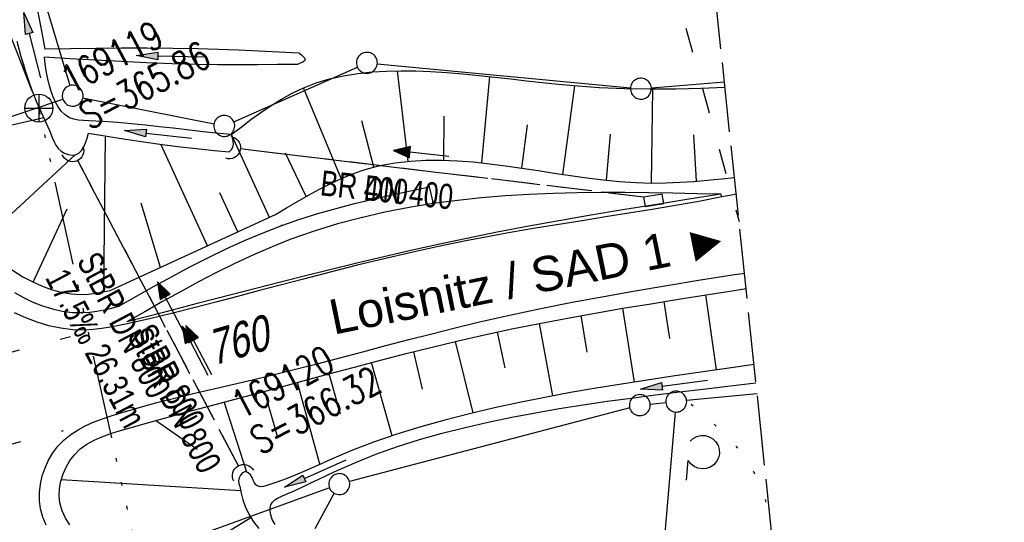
# Model space of a CAD drawing. Extents: x 509535 to 509917, y 455493 to 456443.
# Tile 33 of 34: x 509776 to 509847, y 456354 to 456390. Entities that reach past the tile are written whole.
import ezdxf

# ---------------------------------------------------------------- set-up
doc = ezdxf.new("R2010")
doc.units = 0
doc.header["$LTSCALE"] = 10
doc.header["$MEASUREMENT"] = 0
for name, pattern in [('ACAD_ISO03W100', [30, 12, -18]), ('ACAD_ISO14W100', [25.5, 12, -3, 0.5, -3, 0.5, -3, 0.5, -3]), ('AUSGEZOGEN', [0]), ('LT00', [0]), ('LT02', [0.4, 0.2, -0.2]), ('LT07', [0.22, 0.02, -0.2]), ('LT12', [0.4, 0.3, -0.1]), ('LT14', [0.6, 0.5, -0.1]), ('STRICHLINIE2', [0.375, 0.25, -0.125])]:
    doc.linetypes.add(name, pattern=pattern)
doc.layers.get('0').update_dxf_attribs({"linetype": 'LT00'})
for name, color, linetype in [('--EK_FBR', 1, 'LT00'), ('--EK_Halt-Pfeil', 4, 'LT00'), ('--EK_Haltung', 7, 'STRICHLINIE2'), ('--EK_Haltung-Text', 140, 'LT00'), ('--EK_Schacht-Text', 5, 'LT00'), ('--EL_Halt-Pfeil', 4, 'LT00'), ('--EL_Haltung', 182, 'STRICHLINIE2'), ('--EL_Haltung-Text', 182, 'LT00'), ('DFK_FLUR_NR', 250, 'LT00'), ('DFK_GZPKT', 250, 'LT00'), ('DFK_KATASTER', 250, 'LT00'), ('DL', 182, 'LT12'), ('DL_PFEIL', 201, 'LT00'), ('DL_TEXT', 182, 'LT00'), ('GEHOELZ_SYMB', 252, 'Continuous'), ('ORTSRICHTUNG', 7, 'Continuous'), ('PFEIL', 140, 'AUSGEZOGEN'), ('TELEKOM', 210, 'ACAD_ISO14W100'), ('TELEKOM_TEXT', 210, 'Continuous'), ('V114_GRABEN', 250, 'LT00'), ('V115_AFBR_BAB', 250, 'LT00'), ('V115_BOESCH', 250, 'LT00'), ('V115_BOSCHUNG', 250, 'LT00'), ('V115_GEHOELZ', 250, 'LT07'), ('V115_GEHWEG', 250, 'LT00'), ('V115_GRABEN', 250, 'LT00'), ('V115_LG_MARK', 250, 'LT02'), ('V115_PARK_MS', 1, 'LT00'), ('V115_RINNE', 182, 'LT00'), ('V115_SINKK', 182, 'LT00'), ('V115_UK_DURCH', 182, 'LT00'), ('WASSERLTG', 130, 'ACAD_ISO03W100')]:
    doc.layers.add(name, color=color, linetype=linetype)
doc.layers.add('-BLATT_115-RAND', color=7, linetype='LT14', plot=False)
doc.styles.add('Beschrift', font='ARIAL.TTF')
doc.styles.add('Haltungsbeschriftung', font='ARIAL.TTF', dxfattribs={"width": 0.75})
doc.styles.add('schachtbeschriftung', font='romans.shx', dxfattribs={"width": 0.75, "height": 2})
doc.styles.get("Standard").update_dxf_attribs({"font": 'ARIAL.TTF'})

# ---------------------------------------------------------------- blocks, each defined once
blk = doc.blocks.new('SYMB7010')
at = {"color": 0, "linetype": 'ByBlock'}
for points in [[(-0.031408, 0.499213), (-0.093728, 0.49134), (-0.15457, 0.475719), (-0.212975, 0.452595), (-0.268021, 0.422333), (-0.31884, 0.385411), (-0.36463, 0.342411), (-0.40467, 0.29401), (-0.438329, 0.240973), (-0.465074, 0.184136), (-0.484486, 0.124395), (-0.496256, 0.062692), (-0.5002, 0)], [(0.5002, 0), (0.496256, 0.062692), (0.484485, 0.124395), (0.465074, 0.184136), (0.438329, 0.240973), (0.40467, 0.29401), (0.36463, 0.342411), (0.31884, 0.385411), (0.268021, 0.422333), (0.212975, 0.452595), (0.15457, 0.475719), (0.093728, 0.49134), (0.031408, 0.499213), (-0.031408, 0.499213)], [(-0.5002, 0), (-0.496256, -0.062692), (-0.484486, -0.124395), (-0.465075, -0.184136), (-0.438329, -0.240973), (-0.404671, -0.29401), (-0.36463, -0.342411), (-0.31884, -0.385411), (-0.268021, -0.422333), (-0.212975, -0.452595), (-0.154571, -0.475719), (-0.093728, -0.49134), (-0.031408, -0.499213), (0.031408, -0.499213)], [(0.031408, -0.499213), (0.093728, -0.491341), (0.15457, -0.475719), (0.212975, -0.452595), (0.268021, -0.422333), (0.31884, -0.385411), (0.36463, -0.342411), (0.404671, -0.294011), (0.438329, -0.240974), (0.465075, -0.184136), (0.484486, -0.124395), (0.496256, -0.062692), (0.500201, 0)]]:
    blk.add_lwpolyline(points, dxfattribs=at)
blk = doc.blocks.new('Pfreil3')
at = {"layer": 'PFEIL'}
blk.add_hatch(color=256, dxfattribs=at).paths.add_polyline_path([(-1.549, 0.273), (-1.549, -0.273), (0, 0)])
for p, q in [((-1.549, 0), (-4.831, 0)), ((-1.549, -0.273), (-1.549, 0.273)), ((-1.549, 0.273), (0, 0)), ((0, 0), (-1.549, -0.273))]:
    blk.add_line(p, q, dxfattribs=at)
blk = doc.blocks.new('SYMB0652')
at = {"color": 0, "linetype": 'ByBlock'}
blk.add_lwpolyline([(-0.15, -0.075), (0.15, -0.075), (0.15, 0.075), (-0.15, 0.075), (-0.15, -0.075)], dxfattribs=at)
blk = doc.blocks.new('SYMB1107')
at = {"color": 0, "linetype": 'ByBlock'}
for points in [[(-0.2, 0), (-0.196157, 0.039018), (-0.184776, 0.076537), (-0.166294, 0.111114), (-0.141421, 0.141421), (-0.111114, 0.166294), (-0.076537, 0.184776), (-0.039018, 0.196157), (0, 0.2)], [(0, 0.2), (0.039018, 0.196157), (0.076537, 0.184776), (0.111114, 0.166294), (0.141421, 0.141421), (0.166294, 0.111114), (0.184776, 0.076537), (0.196157, 0.039018), (0.2, 0)]]:
    blk.add_lwpolyline(points, dxfattribs=at)
blk = doc.blocks.new('SYMB0011')
at = {"color": 0, "linetype": 'ByBlock'}
for p, q in [((0.5, 0), (-0.5, 0)), ((0, 0.5), (0, -0.5))]:
    blk.add_line(p, q, dxfattribs=at)
blk = doc.blocks.new('GEHOELZ_SYMB')
at = {"layer": 'GEHOELZ_SYMB'}
blk.add_line((0, 0), (1.4, 0), dxfattribs=at)
blk.add_lwpolyline([(-1.388, 0.017), (-1.612, 0.221), (-1.778, 0.474), (-1.876, 0.761), (-1.898, 1.063), (-1.844, 1.361), (-1.718, 1.636), (-1.526, 1.87), (-1.282, 2.05), (-1, 2.162), (-0.7, 2.2), (-0.4, 2.162), (-0.118, 2.05), (0.126, 1.87), (0.318, 1.636), (0.444, 1.361), (0.498, 1.063), (0.476, 0.761), (0.378, 0.474), (0.212, 0.221), (-0.012, 0.017)], dxfattribs=at)
blk = doc.blocks.new('SYMB0070')
at = {"color": 0, "linetype": 'ByBlock'}
for p, q in [((-0.5, 0), (0.2, 0)), ((0.5, 0), (0.2, 0.1)), ((0.2, 0.1), (0.2, 0)), ((0.468, 0), (0.21, 0.086)), ((0.21, 0.086), (0.21, -0.086)), ((0.21, -0.086), (0.468, 0)), ((0.22, -0.072), (0.437, 0)), ((0.23, -0.058), (0.405, 0)), ((0.24, -0.045), (0.374, 0)), ((0.342, 0), (0.25, 0.031)), ((0.25, 0.031), (0.25, -0.031)), ((0.25, -0.031), (0.342, 0)), ((0.26, -0.017), (0.31, 0)), ((0.27, -0.003), (0.279, 0))]:
    blk.add_line(p, q, dxfattribs=at)
for points in [[(0.2, 0), (0.2, -0.1), (0.5, 0)], [(0.437, 0), (0.22, 0.072), (0.22, -0.072)], [(0.405, 0), (0.23, 0.058), (0.23, -0.058)], [(0.374, 0), (0.24, 0.045), (0.24, -0.045)], [(0.31, 0), (0.26, 0.017), (0.26, -0.017)], [(0.279, 0), (0.27, 0.003), (0.27, -0.003)]]:
    blk.add_lwpolyline(points, dxfattribs=at)

msp = doc.modelspace()

# ---------------------------------------------------------------- linework, layer by layer
at = {"layer": '--EK_FBR'}
for points in [[(509827.63, 456377.402), (509827.166, 456377.311), (509826.608, 456377.202), (509824.944, 456376.888), (509823.277, 456376.592), (509821.607, 456376.309), (509819.936, 456376.036), (509818.263, 456375.768), (509816.591, 456375.502), (509814.918, 456375.233), (509813.247, 456374.958), (509811.578, 456374.674), (509809.911, 456374.375), (509808.247, 456374.058), (509806.292, 456373.658), (509804.343, 456373.231), (509802.398, 456372.781), (509800.459, 456372.31), (509798.525, 456371.823), (509796.595, 456371.323), (509795.022, 456370.907), (509793.451, 456370.489), (509791.879, 456370.071), (509790.306, 456369.657), (509788.729, 456369.251), (509787.147, 456368.856), (509785.558, 456368.477), (509783.96, 456368.116), (509783.354, 456367.987), (509782.747, 456367.869), (509782.138, 456367.77), (509781.528, 456367.7), (509780.917, 456367.665), (509780.058, 456367.688), (509779.202, 456367.792), (509778.352, 456367.972), (509777.513, 456368.221), (509776.691, 456368.534), (509775.889, 456368.905)], [(509778.153, 456353.697), (509777.906, 456354.266), (509777.741, 456354.865), (509777.668, 456355.44), (509777.667, 456356.032), (509777.737, 456356.63), (509777.871, 456357.223), (509778.067, 456357.801), (509778.321, 456358.355), (509778.629, 456358.872), (509778.987, 456359.344), (509779.428, 456359.796), (509779.916, 456360.188), (509780.444, 456360.529), (509781.005, 456360.826), (509781.593, 456361.085), (509782.2, 456361.315), (509782.819, 456361.524), (509783.443, 456361.717), (509784.821, 456362.118), (509786.19, 456362.489), (509787.552, 456362.836), (509788.907, 456363.165), (509790.258, 456363.483), (509791.606, 456363.795), (509792.952, 456364.108), (509794.298, 456364.427), (509795.936, 456364.831), (509797.576, 456365.249), (509799.219, 456365.678), (509800.864, 456366.112), (509802.511, 456366.548), (509804.16, 456366.981), (509805.813, 456367.407), (509807.468, 456367.822), (509809.126, 456368.221), (509811.37, 456368.73), (509813.619, 456369.205), (509815.873, 456369.653), (509818.131, 456370.075), (509820.392, 456370.476), (509822.655, 456370.86), (509824.921, 456371.231), (509827.189, 456371.592), (509828.223, 456371.754)]]:
    msp.add_lwpolyline(points, dxfattribs=at)
at = {"layer": '--EK_Haltung', "color": 81}
msp.add_line((509820.996, 456377.188), (509792.082, 456380.64), dxfattribs=at)
at = {"layer": '--EK_Haltung'}
msp.add_line((509791.957, 456357.897), (509780.395, 456379.853), dxfattribs=at)
at = {"layer": '--EL_Haltung'}
for p, q in [((509820.996, 456377.188), (509792.082, 456380.64)), ((509791.957, 456357.897), (509780.395, 456379.853))]:
    msp.add_line(p, q, dxfattribs=at)
at = {"layer": '-BLATT_115-RAND'}
msp.add_lwpolyline([(509535.358, 456412.526), (509632.037, 455492.592), (509917.465, 455522.589), (509820.786, 456442.523), (509535.358, 456412.526)], dxfattribs=at)
at = {"layer": 'DFK_KATASTER'}
for p, q in [((509775.283, 456400.58), (509779.838, 456385.178)), ((509791.606, 456382.593), (509800.464, 456386.506)), ((509801.897, 456386.74), (509820.054, 456385.029)), ((509821.548, 456385.021), (509826.784, 456385.447)), ((509747.991, 456373.678), (509779.339, 456384.22)), ((509780.786, 456384.313), (509790.185, 456382.437)), ((509829.132, 456363.107), (509824.077, 456362.613)), ((509821.467, 456362.36), (509822.584, 456362.468)), ((509819.995, 456362.099), (509799.896, 456356.82)), ((509823.266, 456361.793), (509821.025, 456335.776)), ((509798.465, 456356.373), (509748.785, 456338.365)), ((509798.809, 456355.972), (509797.411, 456353.427))]:
    msp.add_line(p, q, dxfattribs=at)
at = {"layer": 'DL'}
for p, q in [((509820.996, 456377.188), (509792.082, 456380.64)), ((509791.957, 456357.897), (509780.395, 456379.853))]:
    msp.add_line(p, q, dxfattribs=at)
at = {"layer": 'TELEKOM', "ltscale": 0.05, "flags": 128}
msp.add_lwpolyline([(509835.009, 456307.184), (509815.372, 456331.206), (509784.764, 456351.297), (509777.624, 456383.567), (509758.85, 456431.808), (509757.324, 456435.853)], dxfattribs=at)
at = {"layer": 'TELEKOM_TEXT'}
for p, q in [((509777.624, 456384.567), (509777.624, 456382.567)), ((509776.624, 456383.567), (509778.624, 456383.567))]:
    msp.add_line(p, q, dxfattribs=at)
msp.add_circle((509777.624, 456383.567), 1, dxfattribs=at)
at = {"layer": 'V114_GRABEN'}
msp.add_line((509779.202, 456387.804), (509778.068, 456387.787), dxfattribs=at)
for points in [[(509778.068, 456387.787), (509777.804, 456389.232), (509777.535, 456390.676), (509777.254, 456392.116), (509776.955, 456393.552), (509776.633, 456394.981), (509776.281, 456396.401), (509775.893, 456397.813)], [(509776.057, 456388.368), (509776.343, 456387.273), (509776.54, 456386.614)]]:
    msp.add_lwpolyline(points, dxfattribs=at)
at = {"layer": 'V115_AFBR_BAB'}
for points in [[(509827.63, 456377.402), (509827.166, 456377.311), (509826.608, 456377.202), (509824.944, 456376.888), (509823.277, 456376.592), (509821.607, 456376.309), (509819.936, 456376.036), (509818.263, 456375.768), (509816.591, 456375.502), (509814.918, 456375.233), (509813.247, 456374.958), (509811.578, 456374.674), (509809.911, 456374.375), (509808.247, 456374.058), (509806.292, 456373.658), (509804.343, 456373.231), (509802.398, 456372.781), (509800.459, 456372.31), (509798.525, 456371.823), (509796.595, 456371.323), (509795.022, 456370.907), (509793.451, 456370.489), (509791.879, 456370.071), (509790.306, 456369.657), (509788.729, 456369.251), (509787.147, 456368.856), (509785.558, 456368.477), (509783.96, 456368.116), (509783.354, 456367.987), (509782.747, 456367.869), (509782.138, 456367.77), (509781.528, 456367.7), (509780.917, 456367.665), (509780.058, 456367.688), (509779.202, 456367.792), (509778.352, 456367.972), (509777.513, 456368.221), (509776.691, 456368.534), (509775.889, 456368.905)], [(509778.153, 456353.697), (509777.906, 456354.266), (509777.741, 456354.865), (509777.668, 456355.44), (509777.667, 456356.032), (509777.737, 456356.63), (509777.871, 456357.223), (509778.067, 456357.801), (509778.321, 456358.355), (509778.629, 456358.872), (509778.987, 456359.344), (509779.428, 456359.796), (509779.916, 456360.188), (509780.444, 456360.529), (509781.005, 456360.826), (509781.593, 456361.085), (509782.2, 456361.315), (509782.819, 456361.524), (509783.443, 456361.717), (509784.821, 456362.118), (509786.19, 456362.489), (509787.552, 456362.836), (509788.907, 456363.165), (509790.258, 456363.483), (509791.606, 456363.795), (509792.952, 456364.108), (509794.298, 456364.427), (509795.936, 456364.831), (509797.576, 456365.249), (509799.219, 456365.678), (509800.864, 456366.112), (509802.511, 456366.548), (509804.16, 456366.981), (509805.813, 456367.407), (509807.468, 456367.822), (509809.126, 456368.221), (509811.37, 456368.73), (509813.619, 456369.205), (509815.873, 456369.653), (509818.131, 456370.075), (509820.392, 456370.476), (509822.655, 456370.86), (509824.921, 456371.231), (509827.189, 456371.592), (509828.223, 456371.754)]]:
    msp.add_lwpolyline(points, dxfattribs=at)
at = {"layer": 'V115_BOESCH'}
for points in [[(509791.418, 456381.669), (509792.125, 456382.21), (509792.834, 456382.744), (509793.551, 456383.261), (509794.278, 456383.754), (509795.02, 456384.214), (509795.779, 456384.633), (509796.558, 456385.003), (509797.502, 456385.367), (509798.474, 456385.658), (509799.471, 456385.883), (509800.488, 456386.048), (509801.521, 456386.16), (509802.563, 456386.224), (509803.612, 456386.247), (509804.663, 456386.235), (509805.71, 456386.195), (509806.875, 456386.122), (509808.031, 456386.027), (509809.18, 456385.914), (509810.323, 456385.79), (509811.461, 456385.658), (509812.596, 456385.526), (509813.729, 456385.398), (509814.861, 456385.28), (509815.993, 456385.177), (509817.812, 456385.052), (509819.636, 456384.976), (509821.463, 456384.945), (509823.293, 456384.954), (509825.127, 456384.999), (509826.824, 456385.07)], [(509775.675, 456371.996), (509776.483, 456371.489), (509777.143, 456371.134), (509777.823, 456370.824), (509778.519, 456370.568), (509779.228, 456370.375), (509779.945, 456370.257), (509780.666, 456370.221), (509781.185, 456370.249), (509781.704, 456370.314), (509782.223, 456370.402), (509782.742, 456370.502), (509794.589, 456375.936), (509795.378, 456376.412), (509796.169, 456376.881), (509796.962, 456377.336), (509797.76, 456377.771), (509798.562, 456378.178), (509799.372, 456378.55), (509800.19, 456378.881), (509801.017, 456379.164), (509802.084, 456379.447), (509803.168, 456379.648), (509804.266, 456379.776), (509805.378, 456379.838), (509806.501, 456379.843), (509807.636, 456379.797), (509808.779, 456379.709), (509809.931, 456379.587), (509811.089, 456379.438), (509812.252, 456379.271), (509813.419, 456379.092), (509814.588, 456378.911), (509815.759, 456378.735), (509816.929, 456378.571), (509818.097, 456378.428), (509819.262, 456378.313), (509820.423, 456378.234), (509821.578, 456378.199), (509822.583, 456378.209), (509823.584, 456378.251), (509824.582, 456378.318), (509825.578, 456378.404), (509826.573, 456378.5), (509827.505, 456378.594)], [(509779.845, 456353.7), (509779.526, 456354.195), (509779.285, 456354.72), (509779.136, 456355.279), (509779.088, 456355.789), (509779.113, 456356.313), (509779.207, 456356.84), (509779.365, 456357.357), (509779.581, 456357.853), (509779.852, 456358.315), (509780.172, 456358.731), (509780.598, 456359.145), (509781.076, 456359.491), (509781.595, 456359.781), (509782.147, 456360.026), (509782.723, 456360.236), (509783.313, 456360.421), (509783.909, 456360.594), (509785.5, 456361.042), (509787.069, 456361.476), (509788.621, 456361.898), (509790.161, 456362.313), (509791.694, 456362.722), (509793.223, 456363.129), (509794.754, 456363.538), (509796.584, 456364.029), (509798.421, 456364.523), (509800.266, 456365.015), (509802.117, 456365.502), (509803.974, 456365.98), (509805.836, 456366.444), (509807.703, 456366.892), (509809.573, 456367.318), (509811.554, 456367.743), (509813.538, 456368.143), (509815.525, 456368.521), (509817.515, 456368.881), (509819.506, 456369.226), (509821.499, 456369.557), (509823.494, 456369.88), (509825.49, 456370.197), (509827.486, 456370.51), (509828.34, 456370.644)]]:
    msp.add_lwpolyline(points, dxfattribs=at)
at = {"layer": 'V115_BOSCHUNG'}
for p, q in [((509804.097, 456379.761), (509803.355, 456386.245)), ((509809.396, 456379.647), (509809.969, 456385.829)), ((509799.296, 456378.517), (509796.596, 456385.019)), ((509815.203, 456378.818), (509816.066, 456385.171)), ((509821.549, 456378.199), (509821.656, 456384.944)), ((509769.911, 456381.031), (509777.971, 456382.885)), ((509806.673, 456379.838), (509806.7, 456382.985)), ((509801.658, 456379.344), (509800.785, 456382.653)), ((509812.248, 456379.271), (509812.658, 456382.372)), ((509782.278, 456370.412), (509782.408, 456381.573)), ((509794.162, 456375.74), (509791.436, 456381.682)), ((509818.32, 456378.403), (509818.619, 456381.702)), ((509824.777, 456378.334), (509824.593, 456381.656)), ((509789.71, 456373.698), (509786.375, 456380.973)), ((509773.44, 456373.931), (509780.221, 456380.225)), ((509796.802, 456377.246), (509795.31, 456380.346)), ((509791.896, 456374.7), (509790.608, 456377.509)), ((509786.338, 456372.151), (509784.969, 456376.767)), ((509777.209, 456371.102), (509779.661, 456376.361)), ((509826.225, 456364.813), (509825.454, 456370.191)), ((509822.874, 456367.051), (509822.471, 456369.716)), ((509816.953, 456366.086), (509816.505, 456368.701)), ((509820.331, 456363.943), (509819.491, 456369.223)), ((509814.488, 456362.954), (509813.516, 456368.138)), ((509811.062, 456364.952), (509810.517, 456367.523)), ((509808.763, 456361.737), (509807.511, 456366.846)), ((509805.129, 456363.438), (509804.505, 456366.114)), ((509802.965, 456360.084), (509801.486, 456365.337)), ((509799.246, 456361.648), (509798.442, 456364.529)), ((509797.785, 456358.057), (509796.167, 456363.917)), ((509794.739, 456360.046), (509793.801, 456363.283)), ((509792.544, 456357.484), (509790.908, 456362.512)), ((509788.976, 456359.115), (509785.983, 456361.177)), ((509792.106, 456356.141), (509779.231, 456356.931)), ((509792.824, 456354.214), (509785.311, 456349.602))]:
    msp.add_line(p, q, dxfattribs=at)
at = {"layer": 'V115_GEHOELZ', "flags": 128}
msp.add_lwpolyline([(509824.398, 456362.367), (509825.015, 456361.844), (509825.625, 456361.315), (509826.22, 456360.777), (509826.793, 456360.225), (509827.337, 456359.654), (509827.844, 456359.06), (509828.308, 456358.437), (509828.867, 456357.521), (509829.333, 456356.549), (509829.707, 456355.528), (509829.995, 456354.464), (509830.098, 456353.915)], dxfattribs=at)
at = {"layer": 'V115_GEHWEG'}
msp.add_line((509805.613, 456377.934), (509805.89, 456376.726), dxfattribs=at)
for points in [[(509783.354, 456369.372), (509784.626, 456370.089), (509785.9, 456370.801), (509787.178, 456371.501), (509788.462, 456372.185), (509789.754, 456372.847), (509791.057, 456373.481), (509792.373, 456374.082), (509793.703, 456374.643), (509795.049, 456375.161), (509796.333, 456375.604), (509797.632, 456376.009), (509798.943, 456376.381), (509800.265, 456376.725), (509801.595, 456377.046), (509802.931, 456377.351), (509804.271, 456377.645), (509805.613, 456377.934)], [(509775.878, 456370.368), (509776.527, 456369.999), (509777.199, 456369.673), (509777.89, 456369.397), (509778.594, 456369.175), (509779.308, 456369.017), (509780.027, 456368.927), (509780.747, 456368.913), (509781.271, 456368.952), (509781.793, 456369.027), (509782.314, 456369.127), (509782.834, 456369.245), (509783.354, 456369.372)]]:
    msp.add_lwpolyline(points, dxfattribs=at)
at = {"layer": 'V115_GRABEN'}
for points in [[(509778.068, 456387.787), (509777.804, 456389.232), (509777.535, 456390.676), (509777.254, 456392.116), (509776.955, 456393.552), (509776.633, 456394.981), (509776.281, 456396.401), (509775.893, 456397.813)], [(509776.057, 456388.368), (509776.343, 456387.273), (509776.666, 456386.192), (509777.03, 456385.125), (509777.442, 456384.076), (509777.673, 456383.546), (509777.91, 456383.018), (509778.15, 456382.489), (509778.384, 456381.957), (509778.606, 456381.419), (509778.711, 456381.158), (509778.835, 456380.907), (509779.002, 456380.679), (509779.215, 456380.493), (509779.467, 456380.346), (509779.739, 456380.248), (509780.01, 456380.207), (509780.259, 456380.232), (509780.495, 456380.345), (509780.688, 456380.536), (509780.845, 456380.789), (509780.976, 456381.09), (509781.09, 456381.422), (509781.195, 456381.769), (509782.511, 456381.556), (509783.828, 456381.348), (509785.146, 456381.148), (509786.465, 456380.96), (509787.787, 456380.79), (509789.111, 456380.64), (509790.197, 456380.535), (509791.284, 456380.438)], [(509796.293, 456387.505), (509794.845, 456387.578), (509793.397, 456387.648), (509791.949, 456387.712), (509790.501, 456387.766), (509789.052, 456387.809), (509787.222, 456387.842), (509785.392, 456387.855), (509783.561, 456387.852), (509781.73, 456387.837), (509779.899, 456387.814), (509778.068, 456387.787)], [(509791.418, 456381.669), (509790.32, 456381.777), (509789.227, 456381.891), (509788.234, 456382.003), (509787.246, 456382.12), (509786.259, 456382.236), (509785.268, 456382.348), (509784.271, 456382.451), (509783.263, 456382.542), (509782.239, 456382.615), (509781.197, 456382.666), (509780.833, 456382.681), (509780.477, 456382.71), (509780.137, 456382.771), (509779.823, 456382.882), (509779.516, 456383.076), (509779.249, 456383.336), (509779.019, 456383.648), (509778.821, 456383.998), (509778.654, 456384.373), (509778.514, 456384.756), (509778.365, 456385.259), (509778.25, 456385.755), (509778.16, 456386.246), (509778.087, 456386.733), (509778.023, 456387.219)], [(509796.183, 456386.698), (509794.75, 456386.686), (509793.316, 456386.676), (509791.883, 456386.673), (509790.45, 456386.68), (509789.017, 456386.7), (509787.183, 456386.746), (509785.351, 456386.815), (509783.518, 456386.901), (509781.686, 456387), (509779.854, 456387.107), (509778.023, 456387.219)], [(509796.293, 456387.505), (509796.453, 456387.387), (509796.59, 456387.272), (509796.685, 456387.161), (509796.716, 456387.057), (509796.664, 456386.958), (509796.543, 456386.867), (509796.375, 456386.781), (509796.183, 456386.698)], [(509791.284, 456380.438), (509791.432, 456380.602), (509791.542, 456380.777), (509791.586, 456380.98), (509791.566, 456381.2), (509791.503, 456381.432), (509791.418, 456381.669)], [(509828.913, 456365.195), (509827.094, 456364.937), (509824.92, 456364.625), (509823.092, 456364.359), (509821.257, 456364.085), (509819.417, 456363.8), (509817.578, 456363.501), (509815.742, 456363.184), (509813.914, 456362.846), (509812.097, 456362.484), (509810.294, 456362.095), (509808.51, 456361.675), (509806.748, 456361.222), (509805.012, 456360.731), (509803.306, 456360.2), (509801.633, 456359.625), (509799.996, 456359.003), (509798.4, 456358.331), (509797.81, 456358.065), (509797.218, 456357.795), (509796.616, 456357.526), (509795.998, 456357.261), (509795.355, 456357.003), (509794.68, 456356.758), (509793.964, 456356.529), (509793.734, 456356.466), (509793.515, 456356.438), (509793.324, 456356.476), (509793.192, 456356.58), (509793.082, 456356.731), (509792.983, 456356.907), (509792.914, 456357.112), (509792.793, 456357.293), (509792.629, 456357.436), (509792.434, 456357.531), (509792.24, 456357.431), (509792.084, 456357.279), (509791.98, 456357.087), (509791.936, 456356.873), (509791.958, 456356.656), (509792.042, 456356.455), (509792.142, 456355.969), (509792.259, 456355.491), (509792.409, 456355.03), (509792.673, 456354.465), (509793.01, 456353.938), (509793.408, 456353.443)], [(509794.571, 456353.726), (509794.361, 456354.1), (509794.232, 456354.517), (509794.204, 456354.731), (509794.209, 456354.943), (509794.254, 456355.139), (509794.375, 456355.343), (509794.558, 456355.511), (509794.785, 456355.65), (509795.04, 456355.77), (509795.304, 456355.882), (509795.943, 456356.158), (509796.549, 456356.434), (509797.129, 456356.709), (509797.691, 456356.982), (509798.244, 456357.25), (509798.794, 456357.512), (509800.274, 456358.165), (509801.792, 456358.764), (509803.346, 456359.313), (509804.932, 456359.815), (509806.547, 456360.274), (509808.188, 456360.693), (509809.851, 456361.076), (509811.532, 456361.425), (509813.23, 456361.745), (509814.94, 456362.038), (509816.658, 456362.309), (509818.383, 456362.56), (509820.11, 456362.795), (509821.835, 456363.018), (509823.557, 456363.232), (509825.27, 456363.44), (509827.419, 456363.699), (509829.049, 456363.896)]]:
    msp.add_lwpolyline(points, dxfattribs=at)
at = {"layer": 'V115_LG_MARK', "ltscale": 1.5}
msp.add_line((509761.819, 456355.919), (509779.383, 456360.465), dxfattribs=at)
at = {"layer": 'V115_LG_MARK', "ltscale": 1.5, "flags": 128}
msp.add_lwpolyline([(509750.138, 456359.366), (509765.437, 456363.406), (509779.895, 456367.204)], dxfattribs=at)
at = {"layer": 'V115_PARK_MS'}
msp.add_lwpolyline([(509826.531, 456377.395), (509824.812, 456377.437), (509823.093, 456377.474), (509821.374, 456377.504), (509819.656, 456377.521), (509817.938, 456377.522), (509816.221, 456377.503), (509814.506, 456377.459), (509812.791, 456377.386), (509811.078, 456377.282), (509809.367, 456377.14), (509807.657, 456376.958), (509805.913, 456376.726), (509804.175, 456376.444), (509802.447, 456376.109), (509800.732, 456375.717), (509799.034, 456375.266), (509797.358, 456374.751), (509795.706, 456374.171), (509794.348, 456373.635), (509793.008, 456373.055), (509791.683, 456372.438), (509790.372, 456371.789), (509789.072, 456371.113), (509787.781, 456370.416), (509786.496, 456369.702), (509785.216, 456368.978), (509783.938, 456368.248)], dxfattribs=at)
at = {"layer": 'V115_RINNE'}
msp.add_line((509826.608, 456377.202), (509826.531, 456377.395), dxfattribs=at)
msp.add_lwpolyline([(509826.531, 456377.395), (509824.233, 456377.034), (509821.936, 456376.669), (509819.64, 456376.297), (509817.346, 456375.915), (509815.055, 456375.518), (509812.768, 456375.105), (509810.484, 456374.67), (509808.206, 456374.21), (509806.256, 456373.794), (509804.31, 456373.361), (509802.367, 456372.911), (509800.427, 456372.449), (509798.49, 456371.975), (509796.554, 456371.494), (509794.028, 456370.856), (509791.503, 456370.211), (509788.981, 456369.56), (509786.459, 456368.905), (509783.938, 456368.248)], dxfattribs=at)
at = {"layer": 'WASSERLTG', "ltscale": 0.015, "flags": 128}
msp.add_lwpolyline([(509809.632, 456441.35), (509827.835, 456375.446)], dxfattribs=at)

# ---------------------------------------------------------------- block references
at = {"layer": '--EK_Halt-Pfeil', "zscale": 4}
for p, xscale, yscale, rotation in [((509805.035, 456380.321), 3.999999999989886, 4.000000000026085, 173.7672145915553), ((509787.061, 456369.34), 4.00000000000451, 4, 117.7709499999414)]:
    msp.add_blockref('SYMB0070', p, dxfattribs=dict(at, xscale=xscale, yscale=yscale, rotation=rotation))
at = {"layer": '--EL_Halt-Pfeil', "zscale": 4}
for p, xscale, yscale, rotation in [((509805.035, 456380.321), 3.999999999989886, 4.000000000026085, 173.7672145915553), ((509788.843, 456366.176), 4.00000000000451, 4, 117.7709499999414)]:
    msp.add_blockref('SYMB0070', p, dxfattribs=dict(at, xscale=xscale, yscale=yscale, rotation=rotation))
at = {"layer": 'DFK_GZPKT', "xscale": 1.500000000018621, "yscale": 1.5, "zscale": 1.5, "rotation": 264.7377099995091}
for p in [(509801.15, 456386.81), (509820.8, 456384.959), (509780.05, 456384.459), (509790.92, 456382.289), (509820.72, 456362.289), (509823.33, 456362.539), (509799.17, 456356.63)]:
    msp.add_blockref('SYMB7010', p, dxfattribs=at)
at = {"layer": 'DL_PFEIL', "zscale": 4}
for p, xscale, yscale, rotation in [((509805.035, 456380.321), 3.999999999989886, 4.000000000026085, 173.7672145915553), ((509789.086, 456366.23), 4.00000000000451, 4, 117.7709499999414)]:
    msp.add_blockref('SYMB0070', p, dxfattribs=dict(at, xscale=xscale, yscale=yscale, rotation=rotation))
at = {"layer": 'GEHOELZ_SYMB', "rotation": 264.737700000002}
msp.add_blockref('GEHOELZ_SYMB', (509824.175, 456358.314), dxfattribs=at)
at = {"layer": 'PFEIL'}
for p, rotation in [((509776.559, 456390.42), 104.045120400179), ((509784.606, 456387.333), 178.8474835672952), ((509783.767, 456381.959), 173.4515908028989), ((509820.779, 456363.429), 187.8079068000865), ((509795.252, 456356.403), 203.9185839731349)]:
    msp.add_blockref('Pfreil3', p, dxfattribs=dict(at, rotation=rotation))
at = {"layer": 'V115_GEHWEG', "xscale": 0.1000000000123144, "yscale": 0.09999999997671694, "zscale": 0.1, "rotation": 275.9993999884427}
for p in [(509805.613, 456377.934), (509805.881, 456376.823), (509795.049, 456375.161), (509783.354, 456369.372), (509780.747, 456368.913)]:
    msp.add_blockref('SYMB0011', p, dxfattribs=at)
at = {"layer": 'V115_SINKK', "xscale": 4.500000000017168, "yscale": 4.500000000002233, "zscale": 4.5, "rotation": 189.4630745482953}
msp.add_blockref('SYMB0652', (509821.717, 456376.966), dxfattribs=at)
at = {"layer": 'V115_UK_DURCH', "zscale": 4}
for p, xscale, yscale, rotation in [((509791.287, 456380.733), 4.000000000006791, 3.999999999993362, 252.0674498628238), ((509780.046, 456380.516), 3.999999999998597, 4.000000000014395, 202.5959447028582), ((509792.306, 456357.233), 3.99999999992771, 4.000000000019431, 29.07069754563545)]:
    msp.add_blockref('SYMB1107', p, dxfattribs=dict(at, xscale=xscale, yscale=yscale, rotation=rotation))

# ---------------------------------------------------------------- texts
at = {"layer": '--EK_Haltung-Text', "style": 'Haltungsbeschriftung', "width": 0.75}
for s, rotation, p in [('BR DN 400', 353.76721, (509797.742, 456377.33)), ('StBR DN 800', -62.22905, (509780.306, 456372.617)), ('17.5‰ 26.31m', -62.22905, (509778.04, 456371.424))]:
    msp.add_text(s, height=1.8, rotation=rotation, dxfattribs=at).set_placement(p)
at = {"layer": '--EK_Schacht-Text', "style": 'schachtbeschriftung', "width": 0.75}
for s, rotation, p in [('169119', 27.78543, (509779.902, 456384.543)), ('S=365.86', 27.78543, (509781.244, 456381.995)), ('169120', 27.77095, (509792.163, 456361.26)), ('S=366.32', 27.77095, (509793.505, 456358.711))]:
    msp.add_text(s, height=2, rotation=rotation, dxfattribs=at).set_placement(p)
at = {"layer": '--EL_Haltung-Text', "style": 'Haltungsbeschriftung', "width": 0.75}
for s, rotation, p in [('BR DN 400', 353.76721, (509797.742, 456377.33)), ('StBR DN 800', -62.22905, (509783.921, 456367.25))]:
    msp.add_text(s, height=1.8, rotation=rotation, dxfattribs=at).set_placement(p)
at = {"layer": 'DFK_FLUR_NR', "oblique": 13.754, "width": 0.75}
msp.add_text('760', height=2.5, rotation=16.33702, dxfattribs=at).set_placement((509790.113, 456365.106))
at = {"layer": 'DL_TEXT', "style": 'Haltungsbeschriftung', "width": 0.75}
for s, rotation, p in [('BR 400', 353.76721, (509797.742, 456377.33)), ('StBR 800', -62.22905, (509784.266, 456367.479))]:
    msp.add_text(s, height=1.8, rotation=rotation, dxfattribs=at).set_placement(p)
at = {"layer": 'ORTSRICHTUNG', "insert": (509813.103, 456370.195), "char_height": 2.5, "attachment_point": 8, "rotation": 11.49131, "style": 'Beschrift'}
msp.add_mtext('Loisnitz / SAD 1 ►', dxfattribs=at)

doc.saveas('drawing.dxf')
